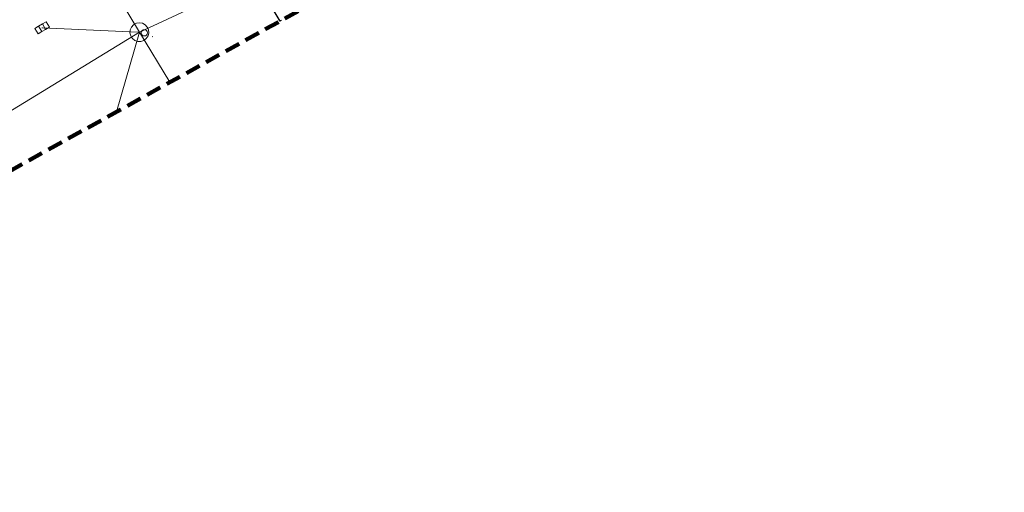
# Model space of a CAD drawing. Extents: x 7463256 to 7464485, y 5957341 to 5958260.
# Tile 219 of 256: x 7464155 to 7464234, y 5957825 to 5957863. Entities that reach past the tile are written whole.
import ezdxf

# ---------------------------------------------------------------- set-up
doc = ezdxf.new("R2010")
doc.units = 0
doc.header["$MEASUREMENT"] = 0
for name, pattern in [('1.5_0.5', [2, 1.5, -0.5]), ('4', [1.8, 1.2, -0.6]), ('mz1.0_0.5', [1.5, 1, -0.5])]:
    doc.linetypes.add(name, pattern=pattern)
doc.layers.get('0').update_dxf_attribs({"color": 2, "linetype": 'CONTINUOUS', "lineweight": 5})
for name, color, linetype in [('jezdnia (powierzchnia)', 7, 'CONTINUOUS'), ('komora podziemna - przewód kanalizacyjny (powierzchnia)', 7, 'CONTINUOUS'), ('kratka ściekowa (punkt)', 7, 'CONTINUOUS'), ('krawężnik (linia)', 7, 'CONTINUOUS'), ('Obszar opracowania', 7, 'CONTINUOUS'), ('przewód kanalizacyjny (linia)', 7, 'CONTINUOUS'), ('punkt o określonej wysokości (sieć kanalizacyjna)', 7, 'CONTINUOUS'), ('trawnik (powierzchnia)', 7, 'CONTINUOUS'), ('właz okrągły - siec kanalizacyjna (punkt)', 7, 'CONTINUOUS')]:
    doc.layers.add(name, color=color, linetype=linetype)

# ---------------------------------------------------------------- blocks, each defined once
blk = doc.blocks.new('PW01')
at = {"linetype": 'Continuous', "lineweight": 13}
h = blk.add_hatch(color=0, dxfattribs=at)
edge = h.paths.add_edge_path()
edge.add_arc((0, 0), 0.045, 0, 360)
blk = doc.blocks.new('US05')
at = {"color": 0, "linetype": 'Continuous', "lineweight": 13}
for p, q in [((-0.525, -0.25), (-0.525, 0.25)), ((-0.525, 0.25), (-0.175, 0.25)), ((-0.175, -0.25), (-0.175, 0.25)), ((-0.175, 0.25), (0.175, 0.25)), ((0.175, -0.25), (0.175, 0.25)), ((0.175, 0.25), (0.525, 0.25)), ((0.525, -0.25), (0.525, 0.25)), ((-0.525, -0.25), (-0.175, -0.25)), ((-0.175, -0.25), (0.175, -0.25)), ((0.175, -0.25), (0.525, -0.25))]:
    blk.add_line(p, q, dxfattribs=at)
blk = doc.blocks.new('US22')
at = {"color": 0, "linetype": 'Continuous', "lineweight": 13}
blk.add_circle((0, 0), 0.25, dxfattribs=at)

msp = doc.modelspace()

# ---------------------------------------------------------------- linework, layer by layer
at = {"layer": 'jezdnia (powierzchnia)', "color": 7, "linetype": '1.5_0.5', "lineweight": 18, "flags": 128}
msp.add_lwpolyline([(7464079.793, 5957809.41), (7464078.35, 5957811.88), (7464071.27, 5957823.96), (7464084.14, 5957831.66), (7464107.04, 5957845.37), (7464161.28, 5957877.81), (7464164.16, 5957873.06), (7464164.5, 5957872.74), (7464165, 5957872.65), (7464165.4, 5957872.79), (7464168.48, 5957874.57), (7464175.642, 5957862.618)], dxfattribs=at)
at = {"layer": 'komora podziemna - przewód kanalizacyjny (powierzchnia)', "color": 34, "linetype": 'Continuous', "lineweight": 18, "flags": 128}
msp.add_lwpolyline([(7464164.42, 5957862.49), (7464164.66, 5957862.45), (7464164.88, 5957862.33), (7464165.05, 5957862.15), (7464165.09, 5957862.06), (7464165.15, 5957861.92), (7464165.17, 5957861.68), (7464165.11, 5957861.44), (7464164.97, 5957861.23), (7464164.81, 5957861.1), (7464164.78, 5957861.08), (7464164.54, 5957861), (7464164.3, 5957861), (7464164.21, 5957861.03), (7464164.06, 5957861.08), (7464163.87, 5957861.23), (7464163.79, 5957861.35), (7464163.73, 5957861.44), (7464163.67, 5957861.68), (7464163.69, 5957861.92), (7464163.79, 5957862.15), (7464163.96, 5957862.33), (7464164.03, 5957862.37), (7464164.18, 5957862.45)], close=True, dxfattribs=at)
at = {"layer": 'krawężnik (linia)', "color": 7, "linetype": 'Continuous', "lineweight": 25, "flags": 128}
msp.add_lwpolyline([(7464079.793, 5957809.41), (7464078.35, 5957811.88), (7464071.27, 5957823.96), (7464084.14, 5957831.66), (7464107.04, 5957845.37), (7464161.28, 5957877.81), (7464164.16, 5957873.06), (7464164.5, 5957872.74), (7464165, 5957872.65), (7464165.4, 5957872.79), (7464168.48, 5957874.57), (7464175.642, 5957862.618)], dxfattribs=at)
at = {"layer": 'Obszar opracowania', "color": 132, "linetype": '4', "lineweight": 200, "flags": 128}
msp.add_lwpolyline([(7463648.63, 5957598.42), (7463381.17, 5957559), (7463352.31, 5957567.45), (7463255.88, 5957568.85), (7463280.41, 5957340.9), (7463468.95, 5957378.08), (7463536.66, 5957509.53), (7463626.95, 5957460.4), (7463653.5, 5957411.27), (7463734.5, 5957471.02), (7463879.22, 5957698.07), (7464314.97, 5957939.96), (7464470.72, 5957945.23), (7464483.34, 5958244.06), (7464262.86, 5958260.06), (7464240.11, 5958013.73), (7463789.91, 5957739.13), (7463712.41, 5957593.35)], close=True, dxfattribs=at)
at = {"layer": 'przewód kanalizacyjny (linia)', "color": 34, "linetype": 'Continuous', "lineweight": 18, "flags": 128}
for points in [[(7464150.28, 5957901.36), (7464148.84, 5957888.75), (7464148.91, 5957888), (7464148.98, 5957887.27), (7464164.42, 5957861.74)], [(7464156.65, 5957862.09), (7464163.68, 5957861.78), (7464164.42, 5957861.75), (7464162.59, 5957855.372), (7464164.42, 5957861.75), (7464168.16, 5957863.48)], [(7464164.42, 5957861.74), (7464144.26, 5957849.41), (7464132.87, 5957842.76), (7464129.12, 5957840.49), (7464113.49, 5957830.58)], [(7464164.42, 5957861.74), (7464166.846, 5957857.735)]]:
    msp.add_lwpolyline(points, dxfattribs=at)
at = {"layer": 'trawnik (powierzchnia)', "color": 7, "linetype": 'mz1.0_0.5', "lineweight": 18, "flags": 128}
msp.add_lwpolyline([(7464169.65, 5957895.41), (7464168.12, 5957891.76), (7464182.22, 5957866.27), (7464179.55, 5957864.78), (7464172.78, 5957876.3), (7464168.06, 5957887.22), (7464164.64, 5957892.19), (7464141.63, 5957878.98), (7464138.16, 5957876.83), (7464143.78, 5957877.08), (7464164.8, 5957889.22), (7464166.28, 5957885.9), (7464171.21, 5957875.06), (7464177.93, 5957863.89), (7464175.64, 5957862.62), (7464168.48, 5957874.57), (7464165.4, 5957872.79), (7464165, 5957872.65), (7464164.5, 5957872.74), (7464164.16, 5957873.06), (7464161.28, 5957877.81), (7464107.04, 5957845.37), (7464084.14, 5957831.66), (7464071.27, 5957823.96), (7464078.35, 5957811.88), (7464079.79, 5957809.41), (7464074.13, 5957806.27), (7464058.77, 5957833.07), (7464100.38, 5957857.6), (7464103.83, 5957862.17), (7464134.26, 5957877.24), (7464168.92, 5957897.57)], close=True, dxfattribs=at)

# ---------------------------------------------------------------- block references
at = {"layer": 'kratka ściekowa (punkt)', "color": 7, "linetype": 'Continuous', "lineweight": 18, "rotation": 211.46}
msp.add_blockref('US05', (7464156.65, 5957862.09), dxfattribs=at)
at = {"layer": 'punkt o określonej wysokości (sieć kanalizacyjna)', "color": 34, "linetype": 'Continuous', "lineweight": 13, "rotation": 211.46}
msp.add_blockref('PW01', (7464156.65, 5957862.09), dxfattribs=at)
at = {"layer": 'punkt o określonej wysokości (sieć kanalizacyjna)', "color": 34, "linetype": 'Continuous', "lineweight": 13}
for p in [(7464157.1, 5957862.07), (7464164.02, 5957862.39), (7464165.09, 5957862.06), (7464163.68, 5957861.78), (7464163.79, 5957861.35), (7464164.81, 5957861.1), (7464165.47, 5957861.38), (7464164.21, 5957861.02)]:
    msp.add_blockref('PW01', p, dxfattribs=at)
at = {"layer": 'właz okrągły - siec kanalizacyjna (punkt)', "color": 7, "linetype": 'Continuous', "lineweight": 18}
msp.add_blockref('US22', (7464164.81, 5957861.69), dxfattribs=at)

doc.saveas('drawing.dxf')
